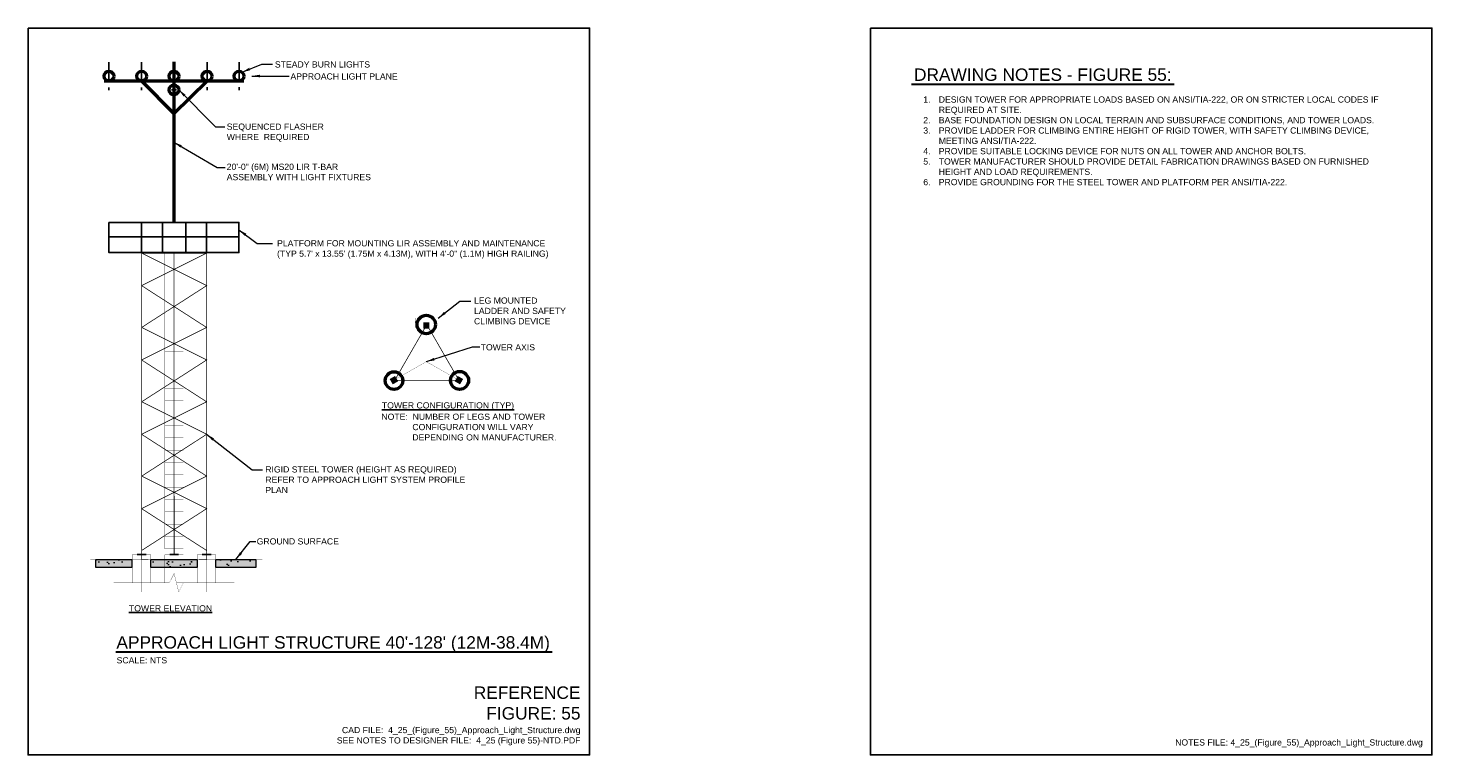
# Model space of a CAD drawing. Header units: inches. Extents: x 0 to 21.3, y 0 to 11.
import ezdxf
from ezdxf.enums import TextEntityAlignment as Align

# ---------------------------------------------------------------- set-up
doc = ezdxf.new("R2010")
doc.units = ezdxf.units.IN
doc.header["$LTSCALE"] = 0.375
doc.header["$MEASUREMENT"] = 0
doc.linetypes.add('CENTER2', pattern=[1.125, 0.75, -0.125, 0.125, -0.125])
doc.layers.get('0').update_dxf_attribs({"linetype": 'CONTINUOUS', "lineweight": 35})
for name, color, linetype, lineweight in [('E-AFLD-LITE-APPR', 203, 'CONTINUOUS', 50), ('E-DETL-PATT', 6, 'CONTINUOUS', 18), ('G-ANNO-PATT', 8, 'CONTINUOUS', 18), ('G-ANNO-RDME', 5, 'CONTINUOUS', 18), ('G-ANNO-SYMB', 6, 'CONTINUOUS', 35), ('S-ACCS-LADD', 162, 'CONTINUOUS', 35), ('S-ACCS-STRS-FRMG', 135, 'CONTINUOUS', 35), ('S-BRCG-DIA~', 161, 'CONTINUOUS', 35), ('S-BRCG-VERT', 144, 'CONTINUOUS', 35), ('S-DECK-FLOR', 101, 'CONTINUOUS', 25), ('S-FABR-PL~~', 142, 'CONTINUOUS', 35), ('S-FNDN-PIER', 72, 'CONTINUOUS', 50)]:
    doc.layers.add(name, color=color, linetype=linetype, lineweight=lineweight)
for name, color, linetype in [('E-DETL-GRPH', 7, 'CONTINUOUS'), ('G-ANNO-DIMS', 7, 'CONTINUOUS'), ('G-ANNO-TEXT', 7, 'CONTINUOUS'), ('G-ANNO-TTLB', 7, 'CONTINUOUS')]:
    doc.layers.add(name, color=color, linetype=linetype)
doc.styles.add('00-E-TITLE-1_1', font='arial.ttf', dxfattribs={"height": 0.1875})
doc.styles.add('01-E-BLDG-1_1', font='arial.ttf', dxfattribs={"height": 0.09375})
doc.dimstyles.new('01-E-BLDG-1_1', dxfattribs={"dimtxt": 0.09375, "dimasz": 0.125, "dimexe": 0.0625, "dimexo": 0.0625, "dimgap": 0.0625, "dimtad": 1, "dimdec": 4, "dimzin": 3, "dimdsep": 46, "dimlunit": 4, "dimtxsty": '01-E-BLDG-1_1', "dimcen": 0.0625, "dimclrd": 1, "dimclre": 1, "dimclrt": 256, "dimazin": 0, "dimtfac": 1, "dimtdec": 4, "dimtmove": 1, "dimatfit": 3, "dimfxl": 1, "dimfrac": 2, "dimtolj": 1, "dimtzin": 3, "dimlwd": 0, "dimlwe": 0, "dimarcsym": 0})

# ---------------------------------------------------------------- blocks, each defined once
blk = doc.blocks.new('A$C3AD11C09')
blk.add_circle((0.065, 0.065), 0.0654)

msp = doc.modelspace()

# ---------------------------------------------------------------- hatches: boundary and pattern name
at = {"layer": 'E-DETL-PATT', "linetype": 'Continuous'}
h = msp.add_hatch(dxfattribs=at)
h.set_pattern_fill('AR-SAND', color=256, scale=0.1125, style=0)
h.set_pattern_definition([(37.5, (4.4587, 5.77789), (-0.007087, 0.216768), [0, -0.171, 0, -0.19125, 0, -0.1828125]), (7.5, (4.4587, 5.77789), (0.1991, 0.317491), [0, -0.09225, 0, -0.154125, 0, -0.0590625]), (327.5, (4.32032, 5.77789), (0.350341, 0.000637), [0, -0.05625, 0, -0.2025, 0, -0.264375]), (317.5, (4.32032, 5.7779), (0.33819, 0.098739), [0, -0.028125, 0, -0.13275, 0, -0.151875])])
h.paths.add_polyline_path([(1.024, 2.955), (1.572, 2.955), (1.572, 2.835), (1.024, 2.835)])
h.paths.add_polyline_path([(1.856, 2.959), (2.559, 2.959), (2.559, 2.835), (1.856, 2.835)])
h.paths.add_polyline_path([(2.844, 2.959), (3.448, 2.959), (3.448, 2.835), (2.844, 2.835)])
at = {"layer": 'G-ANNO-PATT'}
h = msp.add_hatch(dxfattribs=at)
h.set_pattern_fill('AR-SAND', color=256, scale=0.01125, style=0)
h.set_pattern_definition([(37.5, (4.458693, 5.777885), (-0.000708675, 0.02167677), [0, -0.0171, 0, -0.019125, 0, -0.01828125]), (7.5, (4.458693, 5.777885), (0.01990999, 0.03174914), [0, -0.009225, 0, -0.0154125, 0, -0.00590625]), (327.5, (4.444855, 5.777885), (0.035034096, 6.3664e-05), [0, -0.005625, 0, -0.02025, 0, -0.0264375]), (317.5, (4.444855, 5.777885), (0.03381892, 0.00987385), [0, -0.0028125, 0, -0.013275, 0, -0.0151875])])
h.paths.add_polyline_path([(1.024, 2.955), (1.572, 2.955), (1.572, 2.835), (1.024, 2.835)])
h.paths.add_polyline_path([(1.856, 2.959), (2.559, 2.959), (2.559, 2.835), (1.856, 2.835)])
h.paths.add_polyline_path([(2.844, 2.959), (3.448, 2.959), (3.448, 2.835), (2.844, 2.835)])

# ---------------------------------------------------------------- linework, layer by layer
at = {"layer": 'E-AFLD-LITE-APPR'}
for p, q in [((2.208, 10.488), (2.208, 8.058)), ((1.15, 10.2), (3.266, 10.2)), ((1.719, 10.2), (2.208, 9.708)), ((2.208, 9.708), (2.71, 10.2))]:
    msp.add_line(p, q, dxfattribs=at)
at = {"layer": 'E-DETL-GRPH', "const_width": 0.00337}
msp.add_lwpolyline([(0.944, 2.957), (3.546, 2.957)], dxfattribs=at)
at = {"layer": 'G-ANNO-DIMS', "linetype": 'CENTER2'}
for p, q in [((1.224, 10.484), (1.224, 10.062)), ((1.719, 10.484), (1.719, 10.062)), ((2.71, 10.485), (2.71, 10.062)), ((3.194, 10.485), (3.194, 10.062)), ((2.169, 10.066), (2.246, 10.066))]:
    msp.add_line(p, q, dxfattribs=at)
at = {"layer": 'G-ANNO-DIMS', "linetype": 'CENTER2', "flags": 128}
for points, const_width in [([(1.014, 10.274), (3.386, 10.274)], 0.00112), ([(6.521, 5.671), (6.029, 5.952)], 0.00337)]:
    msp.add_lwpolyline(points, dxfattribs=dict(at, const_width=const_width))
at = {"layer": 'G-ANNO-DIMS', "linetype": 'CENTER2', "const_width": 0.00337}
for points in [[(6.029, 6.515), (6.029, 5.952), (5.537, 5.671)], [(1.717, 2.957), (1.717, 2.465)], [(2.702, 2.957), (2.702, 2.465)]]:
    msp.add_lwpolyline(points, dxfattribs=at)
at = {"layer": 'G-ANNO-PATT', "linetype": 'Continuous'}
for points in [[(1.024, 2.955), (1.572, 2.955), (1.572, 2.835), (1.024, 2.835)], [(1.856, 2.959), (2.559, 2.959), (2.559, 2.835), (1.856, 2.835)], [(2.844, 2.959), (3.448, 2.959), (3.448, 2.835), (2.844, 2.835)]]:
    msp.add_lwpolyline(points, close=True, dxfattribs=at)
at = {"layer": 'G-ANNO-SYMB', "const_width": 0.00337}
msp.add_lwpolyline([(1.296, 2.605), (2.139, 2.605), (2.21, 2.746), (2.28, 2.465), (2.35, 2.605), (3.124, 2.605)], dxfattribs=at)
at = {"layer": 'G-ANNO-TEXT', "linetype": 'Continuous', "lineweight": 30}
for p, q in [((13.371, 10.149), (17.347, 10.149)), ((1.326, 1.558), (7.932, 1.558))]:
    msp.add_line(p, q, dxfattribs=at)
at = {"layer": 'G-ANNO-TTLB'}
for points in [[(0, 11), (8.5, 11), (8.5, 0), (0, 0)], [(12.75, 11), (21.25, 11), (21.25, 0), (12.75, 0)]]:
    msp.add_lwpolyline(points, close=True, dxfattribs=at)
at = {"layer": 'S-ACCS-LADD', "const_width": 0.00337}
for points in [[(2.069, 7.601), (2.35, 7.601), (2.35, 7.414), (2.069, 7.414), (2.069, 7.601)], [(2.069, 7.414), (2.35, 7.414), (2.35, 7.228), (2.069, 7.228), (2.069, 7.414)], [(2.069, 7.228), (2.35, 7.228), (2.35, 7.041), (2.069, 7.041), (2.069, 7.228)], [(2.069, 7.041), (2.35, 7.041), (2.35, 6.854), (2.069, 6.854), (2.069, 7.041)], [(2.069, 6.854), (2.35, 6.854), (2.35, 6.668), (2.069, 6.668), (2.069, 6.854)], [(2.069, 6.668), (2.35, 6.668), (2.35, 6.481), (2.069, 6.481), (2.069, 6.668)], [(5.859, 6.612), (6.21, 6.612), (6.21, 6.542), (5.859, 6.542), (5.859, 6.612)], [(2.069, 6.481), (2.35, 6.481), (2.35, 6.294), (2.069, 6.294), (2.069, 6.481)], [(2.069, 6.294), (2.35, 6.294), (2.35, 6.107), (2.069, 6.107), (2.069, 6.294)], [(2.069, 6.107), (2.35, 6.107), (2.35, 5.921), (2.069, 5.921), (2.069, 6.107)], [(2.069, 5.921), (2.35, 5.921), (2.35, 5.734), (2.069, 5.734), (2.069, 5.921)], [(2.069, 5.734), (2.35, 5.734), (2.35, 5.547), (2.069, 5.547), (2.069, 5.734)], [(2.069, 5.547), (2.35, 5.547), (2.35, 5.36), (2.069, 5.36), (2.069, 5.547)], [(2.069, 5.36), (2.35, 5.36), (2.35, 5.174), (2.069, 5.174), (2.069, 5.36)], [(2.069, 5.174), (2.35, 5.174), (2.35, 4.987), (2.069, 4.987), (2.069, 5.174)], [(2.069, 4.987), (2.35, 4.987), (2.35, 4.8), (2.069, 4.8), (2.069, 4.987)], [(2.069, 4.8), (2.35, 4.8), (2.35, 4.613), (2.069, 4.613), (2.069, 4.8)], [(2.069, 4.613), (2.35, 4.613), (2.35, 4.427), (2.069, 4.427), (2.069, 4.613)], [(2.069, 4.427), (2.35, 4.427), (2.35, 4.24), (2.069, 4.24), (2.069, 4.427)], [(2.069, 4.24), (2.35, 4.24), (2.35, 4.053), (2.069, 4.053), (2.069, 4.24)], [(2.069, 4.053), (2.35, 4.053), (2.35, 3.866), (2.069, 3.866), (2.069, 4.053)], [(2.069, 3.866), (2.35, 3.866), (2.35, 3.68), (2.069, 3.68), (2.069, 3.866)], [(2.069, 3.68), (2.35, 3.68), (2.35, 3.493), (2.069, 3.493), (2.069, 3.68)], [(2.069, 3.493), (2.35, 3.493), (2.35, 3.306), (2.069, 3.306), (2.069, 3.493)], [(2.069, 3.306), (2.35, 3.306), (2.35, 3.12), (2.069, 3.12), (2.069, 3.306)]]:
    msp.add_lwpolyline(points, dxfattribs=at)
at = {"layer": 'S-ACCS-STRS-FRMG', "const_width": 0.0112}
msp.add_lwpolyline([(2.21, 7.597), (2.211, 3.024)], dxfattribs=at)
at = {"layer": 'S-BRCG-DIA~', "const_width": 0.0112}
for points in [[(2.703, 6.469), (1.719, 7.102), (2.703, 7.594)], [(1.719, 6.469), (2.703, 7.102), (1.719, 7.594)], [(2.703, 5.344), (1.719, 5.977), (2.703, 6.469)], [(1.719, 5.344), (2.703, 5.977), (1.719, 6.469)], [(6.036, 6.512), (6.279, 6.09), (6.523, 5.668), (6.036, 5.668), (5.549, 5.668), (5.792, 6.09), (6.036, 6.512)], [(2.703, 4.219), (1.719, 4.852), (2.703, 5.344)], [(1.719, 4.219), (2.703, 4.852), (1.719, 5.344)], [(2.703, 3.094), (1.719, 3.727), (2.703, 4.219)], [(1.719, 3.094), (2.703, 3.727), (1.719, 4.219)]]:
    msp.add_lwpolyline(points, dxfattribs=at)
at = {"layer": 'S-BRCG-VERT'}
for points, const_width in [([(1.819, 2.954), (1.719, 2.954), (1.719, 7.594), (2.703, 7.594), (2.703, 2.954), (2.589, 2.954)], 0.0112), ([(6.074, 6.544), (5.984, 6.544), (5.984, 6.454), (6.074, 6.454), (6.074, 6.544)], 0.00337), ([(5.476, 5.688), (5.554, 5.733), (5.599, 5.655), (5.521, 5.61), (5.476, 5.688)], 0.00337), ([(6.583, 5.688), (6.505, 5.733), (6.46, 5.655), (6.538, 5.61), (6.583, 5.688)], 0.00337)]:
    msp.add_lwpolyline(points, dxfattribs=dict(at, const_width=const_width))
for points in [[(6.074, 6.546), (5.984, 6.546), (6.074, 6.456), (5.984, 6.456)], [(5.476, 5.688), (5.554, 5.733), (5.521, 5.61), (5.599, 5.655)], [(6.583, 5.688), (6.505, 5.733), (6.538, 5.61), (6.46, 5.655)]]:
    msp.add_solid(points, dxfattribs=at)
at = {"layer": 'S-DECK-FLOR'}
msp.add_line((1.224, 7.841), (3.191, 7.841), dxfattribs=at)
for points in [[(1.224, 8.058), (3.191, 8.058), (3.191, 7.603), (1.224, 7.603)], [(1.717, 8.058), (2.701, 8.058), (2.701, 7.603), (1.718, 7.603)], [(2.034, 8.058), (2.388, 8.058), (2.387, 7.603), (2.035, 7.603)]]:
    msp.add_lwpolyline(points, close=True, dxfattribs=at)
at = {"layer": 'S-FABR-PL~~', "const_width": 0.0225}
for points in [[(1.649, 3.032), (1.789, 3.032)], [(2.141, 3.032), (2.281, 3.032)], [(2.633, 3.032), (2.774, 3.032)]]:
    msp.add_lwpolyline(points, dxfattribs=at)
at = {"layer": 'S-FNDN-PIER', "const_width": 0.00337}
for points in [[(1.577, 3.027), (1.858, 3.027), (1.858, 2.605), (1.577, 2.605), (1.577, 3.027)], [(2.069, 3.027), (2.35, 3.027), (2.35, 2.605), (2.245, 2.605)], [(2.139, 2.605), (2.069, 2.605), (2.069, 3.027)], [(2.561, 3.027), (2.842, 3.027), (2.842, 2.605), (2.561, 2.605), (2.561, 3.027)]]:
    msp.add_lwpolyline(points, dxfattribs=at)
at = {"layer": 'S-FNDN-PIER'}
for centre, radius in [((6.027, 6.514), 0.139), ((5.539, 5.665), 0.133), ((6.531, 5.668), 0.136)]:
    msp.add_circle(centre, radius, dxfattribs=at)

# ---------------------------------------------------------------- block references
at = {"layer": 'E-AFLD-LITE-APPR', "xscale": 1.125, "yscale": 1.125, "zscale": 1.125}
for p in [(1.15, 10.2), (1.646, 10.2), (2.134, 10.2), (2.637, 10.2), (3.121, 10.2), (2.134, 9.992)]:
    msp.add_blockref('A$C3AD11C09', p, dxfattribs=at)

# ---------------------------------------------------------------- texts
at = {"layer": 'G-ANNO-RDME'}
for s, insert, char_height, width, attachment_point, style in [('REFERENCE FIGURE: 55', (8.362, 1.036), 0.1875, 1.6166, 3, '00-E-TITLE-1_1'), ('CAD FILE:  4_25_(Figure_55)_Approach_Light_Structure.dwg\\PSEE NOTES TO DESIGNER FILE:  4_25 (Figure 55)-NTD.PDF ', (8.362, 0.423), 0.09375, 5.14721, 3, '01-E-BLDG-1_1'), ('NOTES FILE: 4_25_(Figure_55)_Approach_Light_Structure.dwg', (21.112, 0.114), 0.09375, 7.02645, 9, '01-E-BLDG-1_1')]:
    msp.add_mtext(s, dxfattribs=dict(at, insert=insert, char_height=char_height, width=width, attachment_point=attachment_point, style=style))
at = {"layer": 'G-ANNO-TEXT', "style": '00-E-TITLE-1_1'}
for s, p in [('DRAWING NOTES - FIGURE 55:', (13.41, 10.145)), ("APPROACH LIGHT STRUCTURE 40'-128' (12M-38.4M)", (1.337, 1.553))]:
    msp.add_text(s, height=0.1875, dxfattribs=at).set_placement(p, align=Align.BOTTOM_LEFT)
at = {"layer": 'G-ANNO-TEXT', "style": '01-E-BLDG-1_1'}
for s, p in [('GROUND SURFACE', (3.461, 3.185)), ('%%UTOWER ELEVATION', (1.527, 2.172))]:
    msp.add_text(s, height=0.09375, dxfattribs=at).set_placement(p)
msp.add_text('SCALE: NTS', height=0.0938, dxfattribs=at).set_placement((1.34, 1.479), align=Align.TOP_LEFT)
at = {"layer": 'G-ANNO-TEXT', "attachment_point": 1, "style": '01-E-BLDG-1_1'}
for s, insert, char_height, width in [('STEADY BURN LIGHTS', (3.736, 10.497), 0.09375, 1.44091), ('APPROACH LIGHT PLANE', (3.972, 10.315), 0.09375, 1.62317), ('\\pi-0.23438,l0.375;1.^IDESIGN TOWER FOR APPROPRIATE LOADS BASED ON ANSI/TIA-222, OR ON STRICTER LOCAL CODES IF REQUIRED AT SITE.\\P2.^IBASE FOUNDATION DESIGN ON LOCAL TERRAIN AND SUBSURFACE CONDITIONS, AND TOWER LOADS.\\P3.^IPROVIDE LADDER FOR CLIMBING ENTIRE HEIGHT OF RIGID TOWER, WITH SAFETY CLIMBING DEVICE, MEETING ANSI/TIA-222.\\P4.^IPROVIDE SUITABLE LOCKING DEVICE FOR NUTS ON ALL TOWER AND ANCHOR BOLTS.\\P5.^ITOWER MANUFACTURER SHOULD PROVIDE DETAIL FABRICATION DRAWINGS BASED ON FURNISHED   HEIGHT AND LOAD REQUIREMENTS.\\P6.^IPROVIDE GROUNDING FOR THE STEEL TOWER AND PLATFORM PER ANSI/TIA-222.', (13.41, 9.966), 0.09375, 7.42379), ('SEQUENCED FLASHER WHERE  REQUIRED', (3.007, 9.555), 0.09375, 1.97571), ('20\'-0" (6M) MS20 LIR T-BAR  ASSEMBLY WITH LIGHT FIXTURES', (3.007, 8.948), 0.09375, 2.22), ('PLATFORM FOR MOUNTING LIR ASSEMBLY AND MAINTENANCE (TYP 5.7\' x 13.55\' (1.75M x 4.13M), WITH 4\'-0" (1.1M) HIGH RAILING)', (3.769, 7.79), 0.09375, 4.12136), ('LEG MOUNTED  LADDER AND SAFETY  CLIMBING DEVICE', (6.75, 6.923), 0.09375, 1.44429), ('TOWER AXIS', (6.851, 6.216), 0.0938, 0.85968), ('{\\LTOWER CONFIGURATION (TYP)}', (5.356, 5.337), 0.09375, 2.05823), ('\\pi-0.46875,l0.46875;NOTE:  NUMBER OF LEGS AND TOWER CONFIGURATION WILL VARY DEPENDING ON MANUFACTURER.', (5.348, 5.165), 0.09375, 2.65104), ('RIGID STEEL TOWER (HEIGHT AS REQUIRED)\\PREFER TO APPROACH LIGHT SYSTEM PROFILE PLAN', (3.591, 4.368), 0.09375, 3.15312)]:
    msp.add_mtext(s, dxfattribs=dict(at, insert=insert, char_height=char_height, width=width))

# ---------------------------------------------------------------- leaders
at = {"layer": 'G-ANNO-TEXT'}
for points in [[(3.239, 10.333), (3.536, 10.454), (3.701, 10.454)], [(3.386, 10.274), (3.952, 10.274)], [(2.281, 10.066), (2.837, 9.507), (2.978, 9.507)], [(2.208, 9.272), (2.86, 8.892), (2.985, 8.892)], [(3.191, 7.947), (3.468, 7.742), (3.702, 7.742)], [(6.21, 6.612), (6.534, 6.865), (6.7, 6.865)], [(6.029, 5.952), (6.726, 6.174), (6.836, 6.174)], [(2.703, 4.852), (3.393, 4.315), (3.549, 4.315)], [(3.146, 2.959), (3.361, 3.231), (3.447, 3.231)]]:
    msp.add_leader(points, dimstyle='01-E-BLDG-1_1', dxfattribs=at)

doc.saveas('drawing.dxf')
